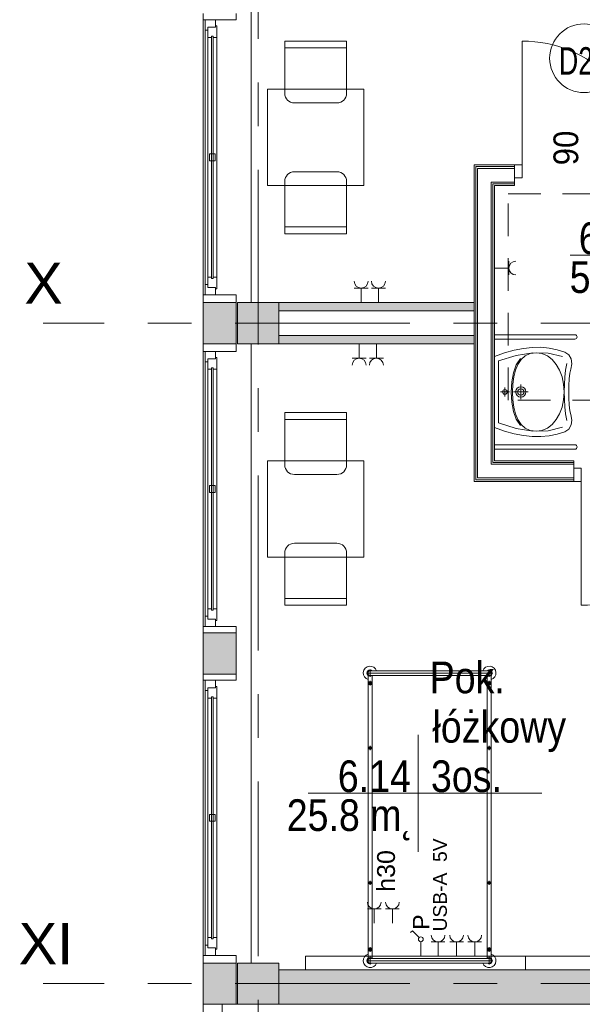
# Model space of a CAD drawing. Header units: centimetres. Extents: x -2424 to 1783, y 5 to 2907.
# Tile 27 of 94: x -1386 to -977, y 1833 to 2549. Entities that reach past the tile are written whole.
import ezdxf

# ---------------------------------------------------------------- set-up
doc = ezdxf.new("R2010")
doc.units = ezdxf.units.CM
doc.linetypes.add('Oś', pattern=[222.25, 127, -31.75, 31.75, -31.75])
doc.linetypes.add('Ponad', pattern=[39.688, 23.813, -15.875])
for name, color, linetype, lineweight in [('A-ANNO-NOTE', 131, 'Continuous', 9), ('A-AREA-IDEN', 2, 'Continuous', 13), ('A-DETL-GENF', 92, 'Continuous', 13), ('A-DETL-MEDM', 33, 'Continuous', 13), ('A-DOOR', 31, 'Continuous', 13), ('A-FLOR-OVHD', 1, 'Ponad', 9), ('A-GLAZ', 151, 'Continuous', 13), ('A-WALL', 113, 'Continuous', 13), ('A-WALL-FNSH', 113, 'Continuous', 13), ('E-ELEC-EQPM', 71, 'Continuous', 9), ('I-FURN', 30, 'Continuous', 9), ('P-SANR-FIXT', 6, 'Continuous', 9), ('Q-SPCQ', 91, 'Continuous', 9), ('S-COLS', 52, 'Continuous', 13), ('S-GRID', 1, 'Continuous', 13), ('S-GRID-IDEN', 1, 'Continuous', 13)]:
    doc.layers.add(name, color=color, linetype=linetype, lineweight=lineweight)
doc.layers.add('A-WALL-PATT', color=111, linetype='Continuous', lineweight=13, plot=False)
doc.styles.add('Arial', font='arial.ttf', dxfattribs={"width": 0.9, "height": 18})
doc.styles.add('Arial_1', font='arial.ttf', dxfattribs={"width": 0.7, "height": 20})
doc.styles.add('Arial_10', font='arial.ttf', dxfattribs={"width": 0.85, "height": 23})
doc.styles.add('Arial_4', font='arial.ttf', dxfattribs={"height": 10})
doc.styles.add('Arial_5', font='arial.ttf', dxfattribs={"height": 12})
doc.styles.add('Arial_6', font='arial.ttf', dxfattribs={"height": 13})
doc.styles.add('Arial_7', font='arial.ttf', dxfattribs={"height": 30})

msp = doc.modelspace()

# ---------------------------------------------------------------- hatches: boundary and pattern name
at = {"layer": 'S-COLS', "lineweight": 9}
for points in [[(-1197.62, 2313.33), (-1197.62, 2343.33), (-1227.62, 2343.33), (-1227.62, 2313.33)], [(-1197.62, 1833.33), (-1197.62, 1863.33), (-1227.62, 1863.33), (-1227.62, 1833.33)]]:
    msp.add_hatch(color=251, dxfattribs=at).paths.add_polyline_path(points, flags=0)

# ---------------------------------------------------------------- linework, layer by layer
at = {"layer": 'A-ANNO-NOTE', "color": 251, "lineweight": 9}
msp.add_circle((-975.62, 2520.83), 25, dxfattribs=at)
at = {"layer": 'A-AREA-IDEN', "color": 251, "lineweight": 9}
for p, q in [((-895.92, 2377.67), (-985.68, 2377.67)), ((-1096.19, 2029.2), (-1096.19, 1986.7)), ((-1086.44, 1986.7), (-1176.19, 1986.7)), ((-1176.19, 1986.7), (-1006.19, 1986.7)), ((-1096.19, 1986.7), (-1096.19, 1944.2))]:
    msp.add_line(p, q, dxfattribs=at)
at = {"layer": 'A-DETL-GENF', "color": 251, "lineweight": 9}
for p, q in [((-1026.12, 2433.83), (-1026.12, 2443.33)), ((-1026.12, 2443.33), (-1020.62, 2443.33)), ((-1020.62, 2443.33), (-1020.62, 2433.83)), ((-1020.62, 2433.83), (-1026.12, 2433.83)), ((-977.63, 2222.83), (-983.13, 2222.83)), ((-983.13, 2222.83), (-983.13, 2213.33)), ((-977.63, 2213.33), (-977.63, 2222.83)), ((-983.13, 2213.33), (-977.63, 2213.33))]:
    msp.add_line(p, q, dxfattribs=at)
at = {"layer": 'A-DETL-MEDM', "color": 251, "lineweight": 9}
for p, q in [((-1020.62, 2443.33), (-1026.12, 2443.33)), ((-1026.12, 2443.33), (-1026.12, 2433.83)), ((-1020.62, 2433.83), (-1020.62, 2443.33)), ((-1026.12, 2433.83), (-1020.62, 2433.83)), ((-983.13, 2213.33), (-983.13, 2222.83)), ((-983.13, 2222.83), (-977.63, 2222.83)), ((-977.63, 2222.83), (-977.63, 2213.33)), ((-977.63, 2213.33), (-983.13, 2213.33))]:
    msp.add_line(p, q, dxfattribs=at)
at = {"layer": 'A-DOOR', "color": 251, "lineweight": 9}
for p, q in [((-1020.62, 2443.33), (-1020.62, 2533.33)), ((-977.63, 2213.33), (-977.63, 2123.33))]:
    msp.add_line(p, q, dxfattribs=at)
for centre, start, end in [((-1020.62, 2443.33), 0, 90), ((-977.63, 2213.33), 270, 0)]:
    msp.add_arc(centre, 90, start, end, dxfattribs=at)
at = {"layer": 'A-FLOR-OVHD', "color": 251, "lineweight": 9}
for p, q in [((-1030.89, 2422.38), (-880.89, 2422.38)), ((-1030.89, 2272.38), (-1030.89, 2422.38)), ((-880.89, 2272.38), (-1030.89, 2272.38))]:
    msp.add_line(p, q, dxfattribs=at)
at = {"layer": 'A-GLAZ', "color": 251, "lineweight": 9}
for p, q in [((-1243.62, 2548.83), (-1251.12, 2548.83)), ((-1251.12, 2548.83), (-1251.12, 2541.33)), ((-1251.12, 2348.83), (-1251.12, 2548.83)), ((-1243.62, 2543.33), (-1243.62, 2548.83)), ((-1251.12, 2541.33), (-1249.12, 2541.33)), ((-1251.12, 2541.33), (-1251.12, 2356.33)), ((-1243.62, 2543.33), (-1249.12, 2543.33)), ((-1249.12, 2543.33), (-1249.12, 2535.83)), ((-1249.12, 2543.33), (-1243.62, 2543.33)), ((-1249.12, 2541.33), (-1249.12, 2543.33)), ((-1242.62, 2544.33), (-1243.62, 2544.33)), ((-1243.62, 2544.33), (-1243.62, 2543.33)), ((-1242.62, 2535.83), (-1242.62, 2544.33)), ((-1249.12, 2535.83), (-1246.37, 2535.83)), ((-1249.12, 2535.83), (-1249.12, 2361.83)), ((-1245.37, 2536.83), (-1246.37, 2536.83)), ((-1246.37, 2536.83), (-1246.37, 2360.83)), ((-1246.37, 2535.83), (-1246.37, 2536.83)), ((-1246.37, 2536.83), (-1245.37, 2536.83)), ((-1245.37, 2360.83), (-1245.37, 2536.83)), ((-1245.37, 2536.83), (-1245.37, 2535.83)), ((-1245.37, 2535.83), (-1242.62, 2535.83)), ((-1242.62, 2535.83), (-1242.62, 2361.83)), ((-1243.87, 2451.33), (-1247.87, 2451.33)), ((-1247.87, 2451.33), (-1247.87, 2446.33)), ((-1243.87, 2446.33), (-1243.87, 2451.33)), ((-1247.87, 2446.33), (-1243.87, 2446.33)), ((-1246.37, 2361.83), (-1249.12, 2361.83)), ((-1249.12, 2361.83), (-1249.12, 2354.33)), ((-1246.37, 2360.83), (-1246.37, 2361.83)), ((-1242.62, 2361.83), (-1245.37, 2361.83)), ((-1245.37, 2361.83), (-1245.37, 2360.83)), ((-1242.62, 2353.33), (-1242.62, 2361.83)), ((-1249.12, 2356.33), (-1251.12, 2356.33)), ((-1251.12, 2356.33), (-1251.12, 2348.83)), ((-1249.12, 2354.33), (-1249.12, 2356.33)), ((-1249.12, 2354.33), (-1243.62, 2354.33)), ((-1243.62, 2354.33), (-1249.12, 2354.33)), ((-1246.37, 2360.83), (-1245.37, 2360.83)), ((-1245.37, 2360.83), (-1246.37, 2360.83)), ((-1243.62, 2354.33), (-1243.62, 2353.33)), ((-1243.62, 2348.83), (-1243.62, 2354.33)), ((-1251.12, 2348.83), (-1243.62, 2348.83)), ((-1243.62, 2353.33), (-1242.62, 2353.33)), ((-1243.62, 2307.83), (-1251.12, 2307.83)), ((-1251.12, 2307.83), (-1251.12, 2300.33)), ((-1251.12, 2107.83), (-1251.12, 2307.83)), ((-1243.62, 2302.33), (-1243.62, 2307.83)), ((-1251.12, 2300.33), (-1249.12, 2300.33)), ((-1251.12, 2300.33), (-1251.12, 2115.33)), ((-1243.62, 2302.33), (-1249.12, 2302.33)), ((-1249.12, 2302.33), (-1249.12, 2294.83)), ((-1249.12, 2302.33), (-1243.62, 2302.33)), ((-1249.12, 2300.33), (-1249.12, 2302.33)), ((-1242.62, 2303.33), (-1243.62, 2303.33)), ((-1243.62, 2303.33), (-1243.62, 2302.33)), ((-1242.62, 2294.83), (-1242.62, 2303.33)), ((-1249.12, 2294.83), (-1246.37, 2294.83)), ((-1249.12, 2294.83), (-1249.12, 2120.83)), ((-1245.37, 2295.83), (-1246.37, 2295.83)), ((-1246.37, 2295.83), (-1246.37, 2119.83)), ((-1246.37, 2294.83), (-1246.37, 2295.83)), ((-1246.37, 2295.83), (-1245.37, 2295.83)), ((-1245.37, 2119.83), (-1245.37, 2295.83)), ((-1245.37, 2295.83), (-1245.37, 2294.83)), ((-1245.37, 2294.83), (-1242.62, 2294.83)), ((-1242.62, 2294.83), (-1242.62, 2120.83)), ((-1243.87, 2210.33), (-1247.87, 2210.33)), ((-1247.87, 2210.33), (-1247.87, 2205.33)), ((-1247.87, 2205.33), (-1243.87, 2205.33)), ((-1243.87, 2205.33), (-1243.87, 2210.33)), ((-1246.37, 2120.83), (-1249.12, 2120.83)), ((-1249.12, 2120.83), (-1249.12, 2113.33)), ((-1246.37, 2119.83), (-1246.37, 2120.83)), ((-1246.37, 2119.83), (-1245.37, 2119.83)), ((-1245.37, 2119.83), (-1246.37, 2119.83)), ((-1242.62, 2120.83), (-1245.37, 2120.83)), ((-1245.37, 2120.83), (-1245.37, 2119.83)), ((-1242.62, 2112.33), (-1242.62, 2120.83)), ((-1249.12, 2115.33), (-1251.12, 2115.33)), ((-1251.12, 2115.33), (-1251.12, 2107.83)), ((-1249.12, 2113.33), (-1249.12, 2115.33)), ((-1249.12, 2113.33), (-1243.62, 2113.33)), ((-1243.62, 2113.33), (-1249.12, 2113.33)), ((-1243.62, 2113.33), (-1243.62, 2112.33)), ((-1243.62, 2107.83), (-1243.62, 2113.33)), ((-1243.62, 2112.33), (-1242.62, 2112.33)), ((-1251.12, 2107.83), (-1243.62, 2107.83)), ((-1243.62, 2068.83), (-1251.12, 2068.83)), ((-1251.12, 2068.83), (-1251.12, 2061.33)), ((-1251.12, 1868.83), (-1251.12, 2068.83)), ((-1243.62, 2063.33), (-1243.62, 2068.83)), ((-1251.12, 2061.33), (-1249.12, 2061.33)), ((-1251.12, 2061.33), (-1251.12, 1876.33)), ((-1243.62, 2063.33), (-1249.12, 2063.33)), ((-1249.12, 2063.33), (-1249.12, 2055.83)), ((-1249.12, 2063.33), (-1243.62, 2063.33)), ((-1249.12, 2061.33), (-1249.12, 2063.33)), ((-1242.62, 2064.33), (-1243.62, 2064.33)), ((-1243.62, 2064.33), (-1243.62, 2063.33)), ((-1242.62, 2055.83), (-1242.62, 2064.33)), ((-1249.12, 2055.83), (-1246.37, 2055.83)), ((-1249.12, 2055.83), (-1249.12, 1881.83)), ((-1245.37, 2056.83), (-1246.37, 2056.83)), ((-1246.37, 2056.83), (-1246.37, 1880.83)), ((-1246.37, 2055.83), (-1246.37, 2056.83)), ((-1246.37, 2056.83), (-1245.37, 2056.83)), ((-1245.37, 1880.83), (-1245.37, 2056.83)), ((-1245.37, 2056.83), (-1245.37, 2055.83)), ((-1245.37, 2055.83), (-1242.62, 2055.83)), ((-1242.62, 2055.83), (-1242.62, 1881.83)), ((-1243.87, 1971.33), (-1247.87, 1971.33)), ((-1247.87, 1971.33), (-1247.87, 1966.33)), ((-1243.87, 1966.33), (-1243.87, 1971.33)), ((-1247.87, 1966.33), (-1243.87, 1966.33)), ((-1249.12, 1876.33), (-1251.12, 1876.33)), ((-1251.12, 1876.33), (-1251.12, 1868.83)), ((-1246.37, 1881.83), (-1249.12, 1881.83)), ((-1249.12, 1881.83), (-1249.12, 1874.33)), ((-1249.12, 1874.33), (-1249.12, 1876.33)), ((-1246.37, 1880.83), (-1246.37, 1881.83)), ((-1246.37, 1880.83), (-1245.37, 1880.83)), ((-1245.37, 1880.83), (-1246.37, 1880.83)), ((-1242.62, 1881.83), (-1245.37, 1881.83)), ((-1245.37, 1881.83), (-1245.37, 1880.83)), ((-1242.62, 1873.33), (-1242.62, 1881.83)), ((-1251.12, 1868.83), (-1243.62, 1868.83)), ((-1249.12, 1874.33), (-1243.62, 1874.33)), ((-1243.62, 1874.33), (-1249.12, 1874.33)), ((-1243.62, 1874.33), (-1243.62, 1873.33)), ((-1243.62, 1868.83), (-1243.62, 1874.33)), ((-1243.62, 1873.33), (-1242.62, 1873.33))]:
    msp.add_line(p, q, dxfattribs=at)
at = {"layer": 'A-WALL', "color": 251, "lineweight": 9}
for p, q in [((-1217.62, 2793.33), (-1217.62, 2343.33)), ((-1252.62, 2553.33), (-1252.62, 2548.83)), ((-1252.62, 2348.83), (-1252.62, 2548.83)), ((-1252.62, 2548.83), (-1251.12, 2548.83)), ((-1243.62, 2548.83), (-1228.62, 2548.83)), ((-1228.62, 2548.83), (-1228.62, 2553.33)), ((-1054.37, 2214.58), (-1054.37, 2442.08)), ((-1054.37, 2442.08), (-1026.12, 2442.08)), ((-1053.12, 2215.83), (-1053.12, 2440.83)), ((-1053.12, 2440.83), (-1026.12, 2440.83)), ((-1026.12, 2430.83), (-1026.12, 2433.83)), ((-1043.12, 2225.83), (-1043.12, 2430.83)), ((-1043.12, 2430.83), (-1026.12, 2430.83)), ((-1041.87, 2227.08), (-1041.87, 2429.58)), ((-1041.87, 2429.58), (-1026.12, 2429.58)), ((-1251.12, 2348.83), (-1252.62, 2348.83)), ((-1252.62, 2348.83), (-1252.62, 2343.33)), ((-1228.62, 2348.83), (-1243.62, 2348.83)), ((-1228.62, 2343.33), (-1228.62, 2348.83)), ((-1252.62, 2343.33), (-1252.62, 2313.33)), ((-1228.62, 2343.33), (-1252.62, 2343.33)), ((-1228.62, 2313.33), (-1228.62, 2343.33)), ((-1055.62, 2343.33), (-1197.62, 2343.33)), ((-1055.62, 2337.33), (-1055.62, 2343.33)), ((-1197.62, 2337.33), (-1055.62, 2337.33)), ((-1055.62, 2319.33), (-1197.62, 2319.33)), ((-1055.62, 2313.33), (-1055.62, 2319.33)), ((-1252.62, 2313.33), (-1228.62, 2313.33)), ((-1252.62, 2313.33), (-1252.62, 2307.83)), ((-1228.62, 2307.83), (-1228.62, 2313.33)), ((-1217.62, 2313.33), (-1217.62, 1863.33)), ((-1197.62, 2313.33), (-1055.62, 2313.33)), ((-1252.62, 2107.83), (-1252.62, 2307.83)), ((-1252.62, 2307.83), (-1251.12, 2307.83)), ((-1243.62, 2307.83), (-1228.62, 2307.83)), ((-983.13, 2225.83), (-1043.12, 2225.83)), ((-983.13, 2227.08), (-1041.87, 2227.08)), ((-983.13, 2222.83), (-983.13, 2225.83)), ((-983.13, 2214.58), (-1054.37, 2214.58)), ((-983.13, 2215.83), (-1053.12, 2215.83)), ((-1251.12, 2107.83), (-1252.62, 2107.83)), ((-1252.62, 2107.83), (-1252.62, 2103.33)), ((-1228.62, 2107.83), (-1243.62, 2107.83)), ((-1228.62, 2103.33), (-1228.62, 2107.83)), ((-1252.62, 2103.33), (-1252.62, 2073.33)), ((-1228.62, 2103.33), (-1252.62, 2103.33)), ((-1228.62, 2073.33), (-1228.62, 2103.33)), ((-1252.62, 2073.33), (-1228.62, 2073.33)), ((-1252.62, 2073.33), (-1252.62, 2068.83)), ((-1252.62, 1868.83), (-1252.62, 2068.83)), ((-1252.62, 2068.83), (-1251.12, 2068.83)), ((-1243.62, 2068.83), (-1228.62, 2068.83)), ((-1228.62, 2068.83), (-1228.62, 2073.33)), ((-1251.12, 1868.83), (-1252.62, 1868.83)), ((-1252.62, 1868.83), (-1252.62, 1863.33)), ((-1228.62, 1868.83), (-1243.62, 1868.83)), ((-1228.62, 1863.33), (-1228.62, 1868.83)), ((-1252.62, 1863.33), (-1252.62, 1833.33)), ((-1228.62, 1863.33), (-1252.62, 1863.33)), ((-1228.62, 1833.33), (-1228.62, 1863.33)), ((-627.62, 1858.33), (-1197.62, 1858.33)), ((-1252.62, 1833.33), (-1238.62, 1833.33)), ((-1252.62, 1833.33), (-1252.62, 1663.33)), ((-1238.62, 1833.33), (-1252.62, 1833.33)), ((-1238.62, 1833.33), (-1227.62, 1833.33)), ((-1238.62, 1663.33), (-1238.62, 1833.33)), ((-1197.62, 1833.33), (-627.62, 1833.33))]:
    msp.add_line(p, q, dxfattribs=at)
at = {"layer": 'A-WALL-FNSH', "color": 251, "lineweight": 9}
for p, q in [((-1055.62, 2443.33), (-1055.62, 2343.33)), ((-1026.12, 2443.33), (-1055.62, 2443.33)), ((-1040.62, 2228.33), (-1040.62, 2428.33)), ((-1040.62, 2428.33), (-1026.12, 2428.33)), ((-1026.12, 2428.33), (-1026.12, 2430.83)), ((-1055.62, 2337.33), (-1055.62, 2319.33)), ((-1055.62, 2313.33), (-1055.62, 2213.33)), ((-983.13, 2228.33), (-1040.62, 2228.33)), ((-983.13, 2225.83), (-983.13, 2228.33)), ((-1055.62, 2213.33), (-983.13, 2213.33))]:
    msp.add_line(p, q, dxfattribs=at)
at = {"layer": 'A-WALL-PATT', "color": 251, "linetype": 'Continuous', "lineweight": 9, "extrusion": (0, 0, -1)}
for points in [[(1228.62, 2313.33), (1252.62, 2343.33), (1252.62, 2313.33)], [(1252.62, 2343.33), (1228.62, 2313.33), (1228.62, 2343.33)], [(1055.62, 2337.33), (1197.62, 2343.33), (1197.62, 2337.33)], [(1197.62, 2343.33), (1055.62, 2337.33), (1055.62, 2343.33)], [(1055.62, 2313.33), (1197.62, 2319.33), (1197.62, 2313.33)], [(1197.62, 2319.33), (1055.62, 2313.33), (1055.62, 2319.33)], [(1228.62, 2073.33), (1252.62, 2103.33), (1252.62, 2073.33)], [(1252.62, 2103.33), (1228.62, 2073.33), (1228.62, 2103.33)], [(1238.62, 1833.33), (1252.62, 1863.33), (1252.62, 1833.33)], [(1252.62, 1863.33), (1238.62, 1833.33), (1228.62, 1863.33)], [(1228.62, 1863.33), (1238.62, 1833.33), (1228.62, 1833.33)], [(628.18, 1833.33), (1197.62, 1858.33), (1197.62, 1833.33)], [(1197.62, 1858.33), (628.18, 1833.33), (627.62, 1858.33)]]:
    msp.add_solid(points, dxfattribs=at)
at = {"layer": 'E-ELEC-EQPM', "color": 251, "lineweight": 9}
for p, q in [((-1030.29, 2363.33), (-1030.29, 2373.33)), ((-1030.29, 2368.33), (-1040.62, 2368.33)), ((-1132.54, 2353.83), (-1142.7, 2353.83)), ((-1137.62, 2353.83), (-1137.62, 2343.33)), ((-1120.04, 2353.83), (-1130.2, 2353.83)), ((-1125.12, 2353.83), (-1125.12, 2343.33)), ((-1139.12, 2302.83), (-1139.12, 2313.33)), ((-1126.62, 2302.83), (-1126.62, 2313.33)), ((-1144.2, 2302.83), (-1134.04, 2302.83)), ((-1131.7, 2302.83), (-1121.54, 2302.83))]:
    msp.add_line(p, q, dxfattribs=at)
for centre, radius, start, end in [((-1025.29, 2368.33), 5, 90, 270), ((-1137.62, 2358.91), 5.08, 180, 0), ((-1125.12, 2358.91), 5.08, 180, 0), ((-1139.12, 2297.75), 5.08, 0, 180), ((-1126.62, 2297.75), 5.08, 0, 180)]:
    msp.add_arc(centre, radius, start, end, dxfattribs=at)
at = {"layer": 'I-FURN', "color": 251, "lineweight": 9}
for p, q in [((-1193.23, 2495.33), (-1193.23, 2533.33)), ((-1193.23, 2533.33), (-1148.23, 2533.33)), ((-1148.23, 2533.33), (-1148.23, 2495.33)), ((-1193.23, 2528.33), (-1148.23, 2528.33)), ((-1205.73, 2428.33), (-1205.73, 2498.33)), ((-1205.73, 2498.33), (-1135.73, 2498.33)), ((-1135.73, 2498.33), (-1135.73, 2428.33)), ((-1155.23, 2488.33), (-1186.23, 2488.33)), ((-1155.23, 2438.33), (-1186.23, 2438.33)), ((-1135.73, 2428.33), (-1205.73, 2428.33)), ((-1193.23, 2431.33), (-1193.23, 2393.33)), ((-1148.23, 2393.33), (-1148.23, 2431.33)), ((-1193.23, 2398.33), (-1148.23, 2398.33)), ((-1193.23, 2393.33), (-1148.23, 2393.33)), ((-1193.23, 2225.33), (-1193.23, 2263.33)), ((-1193.23, 2263.33), (-1148.23, 2263.33)), ((-1148.23, 2263.33), (-1148.23, 2225.33)), ((-1193.23, 2258.33), (-1148.23, 2258.33)), ((-1205.73, 2228.33), (-1205.73, 2158.33)), ((-1135.73, 2228.33), (-1205.73, 2228.33)), ((-1135.73, 2158.33), (-1135.73, 2228.33)), ((-1155.23, 2218.33), (-1186.23, 2218.33)), ((-1155.23, 2168.33), (-1186.23, 2168.33)), ((-1193.23, 2161.33), (-1193.23, 2123.33)), ((-1148.23, 2123.33), (-1148.23, 2161.33)), ((-1205.73, 2158.33), (-1135.73, 2158.33)), ((-1193.23, 2128.33), (-1148.23, 2128.33)), ((-1193.23, 2123.33), (-1148.23, 2123.33)), ((-1131.12, 2071.3), (-1131.12, 2076.75)), ((-1131.12, 2075.73), (-1044.62, 2075.73)), ((-1044.62, 2071.3), (-1044.62, 2076.75)), ((-1041.9, 2074.03), (-1133.85, 2074.03)), ((-1132.62, 1866.67), (-1132.62, 2072.38)), ((-1131.12, 2072.33), (-1044.62, 2072.33)), ((-1131.12, 2064.95), (-1131.12, 2068.45)), ((-1129.62, 2072.33), (-1129.62, 1866.67)), ((-1046.12, 2072.38), (-1046.12, 1866.73)), ((-1044.62, 2064.95), (-1044.62, 2068.45)), ((-1043.12, 1866.67), (-1043.12, 2072.38)), ((-1132.87, 2066.7), (-1129.37, 2066.7)), ((-1042.87, 2066.7), (-1046.37, 2066.7)), ((-1132.62, 2019.58), (-1129.62, 2019.58)), ((-1131.12, 2018.08), (-1131.12, 2021.08)), ((-1043.12, 2019.58), (-1046.12, 2019.58)), ((-1044.62, 2018.08), (-1044.62, 2021.08)), ((-1132.62, 1921.58), (-1129.62, 1921.58)), ((-1131.12, 1920.08), (-1131.12, 1923.08)), ((-1043.12, 1921.58), (-1046.12, 1921.58)), ((-1044.62, 1920.08), (-1044.62, 1923.08)), ((-1131.12, 1874.92), (-1131.12, 1871.42)), ((-1044.62, 1874.92), (-1044.62, 1871.42)), ((-1132.87, 1873.17), (-1129.37, 1873.17)), ((-1131.12, 1867.75), (-1131.12, 1862.3)), ((-1042.87, 1873.17), (-1046.37, 1873.17)), ((-1044.62, 1867.75), (-1044.62, 1862.3)), ((-1133.85, 1865.03), (-1041.9, 1865.03)), ((-1131.12, 1866.73), (-1044.62, 1866.73)), ((-1131.12, 1863.33), (-1044.62, 1863.33))]:
    msp.add_line(p, q, dxfattribs=at)
for centre, radius in [((-1131.12, 2066.7), 1.25), ((-1044.62, 2066.7), 1.25), ((-1131.12, 2066.7), 0.8), ((-1044.62, 2066.7), 0.8), ((-1131.12, 2019.58), 1), ((-1044.62, 2019.58), 1), ((-1131.12, 1921.58), 1), ((-1044.62, 1921.58), 1), ((-1131.12, 1873.17), 1.25), ((-1131.12, 1873.17), 0.8), ((-1044.62, 1873.17), 1.25), ((-1044.62, 1873.17), 0.8)]:
    msp.add_circle(centre, radius, dxfattribs=at)
for centre, radius, start, end in [((-1186.23, 2495.33), 7, 180, 270), ((-1155.23, 2495.33), 7, 270, 0), ((-1186.23, 2431.33), 7, 90, 180), ((-1155.23, 2431.33), 7, 0, 90), ((-1186.23, 2225.33), 7, 180, 270), ((-1155.23, 2225.33), 7, 270, 0), ((-1186.23, 2161.33), 7, 90, 180), ((-1155.23, 2161.33), 7, 0, 90), ((-1131.12, 2074.03), 5, 19.87687, 252.5424), ((-1131.12, 2074.03), 2.23, 49.8221, 310.1779), ((-1131.12, 2074.03), 1.93, 62.02067, 297.97933), ((-1131.12, 2074.03), 1.7, 90, 270), ((-1044.62, 2074.03), 5, 287.4576, 160.12313), ((-1044.62, 2074.03), 2.23, 229.8221, 130.1779), ((-1044.62, 2074.03), 1.93, 242.02067, 117.97933), ((-1044.62, 2074.03), 1.7, 270, 90), ((-1131.12, 1865.03), 5, 107.4576, 340.12313), ((-1044.62, 1865.03), 5, 199.87687, 72.5424), ((-1131.12, 1865.03), 2.23, 47.61126, 310.1779), ((-1131.12, 1865.03), 1.93, 62.02067, 297.97933), ((-1131.12, 1865.03), 1.7, 90, 270), ((-1044.62, 1865.03), 2.23, 229.8221, 130.1779), ((-1044.62, 1865.03), 1.93, 242.02067, 117.97933), ((-1044.62, 1865.03), 1.7, 270, 90)]:
    msp.add_arc(centre, radius, start, end, dxfattribs=at)
at = {"layer": 'P-SANR-FIXT', "color": 251, "lineweight": 9}
for p, q in [((-1040.62, 2319.93), (-982.22, 2319.93)), ((-982.22, 2316.73), (-1040.62, 2316.73)), ((-1040.62, 2304.13), (-1033.42, 2306.71)), ((-1037.82, 2300.83), (-1024.98, 2304.91)), ((-1033.42, 2306.71), (-1026.46, 2308.67)), ((-1026.46, 2308.67), (-1019.73, 2310.01)), ((-1024.98, 2304.91), (-1012.88, 2306.78)), ((-1021.36, 2301.83), (-1018.4, 2304.49)), ((-1019.73, 2310.01), (-1013.24, 2310.72)), ((-1018.4, 2304.49), (-1014.79, 2306.18)), ((-1014.79, 2306.18), (-1010.49, 2306.77)), ((-1013.24, 2310.72), (-1006.98, 2310.8)), ((-1012.88, 2306.78), (-1001.64, 2306.46)), ((-1010.49, 2306.77), (-1006.21, 2306.19)), ((-1006.98, 2310.8), (-1000.94, 2310.24)), ((-1006.21, 2306.19), (-1002.3, 2304.51)), ((-1002.3, 2304.51), (-998.82, 2301.86)), ((-1001.64, 2306.46), (-991.34, 2304)), ((-1000.94, 2310.24), (-995.11, 2309.05)), ((-995.11, 2309.05), (-989.5, 2307.21)), ((-989.5, 2307.21), (-986.66, 2305.25)), ((-986.66, 2305.25), (-985.04, 2302.32)), ((-1037.82, 2278.33), (-1037.82, 2300.83)), ((-1024.91, 2298.08), (-1027, 2292.33)), ((-1025.45, 2294.08), (-1023.7, 2298.32)), ((-1021.88, 2302.58), (-1024.91, 2298.08)), ((-1023.7, 2298.32), (-1021.36, 2301.83)), ((-998.82, 2301.86), (-995.83, 2298.36)), ((-995.83, 2298.36), (-993.4, 2294.14)), ((-988.99, 2294.23), (-988.12, 2298.94)), ((-984.61, 2298.72), (-985.34, 2294.79)), ((-985.04, 2302.32), (-984.61, 2298.72)), ((-1027, 2292.33), (-1028.2, 2285.63)), ((-1026.66, 2289.25), (-1025.45, 2294.08)), ((-993.4, 2294.14), (-991.59, 2289.31)), ((-989.55, 2289.15), (-988.99, 2294.23)), ((-985.9, 2291.97), (-986.33, 2287.74)), ((-985.34, 2294.79), (-985.9, 2291.97)), ((-1028.2, 2285.63), (-1028.59, 2278.26)), ((-1027.59, 2278.26), (-1027.36, 2283.93)), ((-1027.36, 2283.93), (-1026.66, 2289.25)), ((-1021.61, 2272.98), (-1021.61, 2283.67)), ((-991.59, 2289.31), (-990.45, 2284.01)), ((-990.45, 2284.01), (-990.06, 2278.34)), ((-990.1, 2278.31), (-989.88, 2283.81)), ((-989.88, 2283.81), (-989.55, 2289.15)), ((-986.59, 2282.93), (-986.61, 2278.33)), ((-986.33, 2287.74), (-986.59, 2282.93)), ((-1037.82, 2255.82), (-1037.82, 2278.33)), ((-1029.89, 2278.33), (-1036.4, 2278.33)), ((-1034.76, 2279.01), (-1034.9, 2278.33)), ((-1034.9, 2278.33), (-1034.76, 2277.65)), ((-1034.38, 2279.56), (-1034.76, 2279.01)), ((-1034.76, 2277.65), (-1034.38, 2277.09)), ((-1033.83, 2279.94), (-1034.38, 2279.56)), ((-1034.38, 2277.09), (-1033.83, 2276.71)), ((-1033.15, 2280.08), (-1033.83, 2279.94)), ((-1033.83, 2276.71), (-1033.15, 2276.57)), ((-1033.15, 2281.58), (-1033.15, 2275.07)), ((-1032.47, 2279.94), (-1033.15, 2280.08)), ((-1033.15, 2276.57), (-1032.47, 2276.71)), ((-1031.91, 2279.56), (-1032.47, 2279.94)), ((-1032.47, 2276.71), (-1031.91, 2277.09)), ((-1031.54, 2279.01), (-1031.91, 2279.56)), ((-1031.91, 2277.09), (-1031.54, 2277.65)), ((-1031.4, 2278.33), (-1031.54, 2279.01)), ((-1031.54, 2277.65), (-1031.4, 2278.33)), ((-1028.59, 2278.26), (-1028.2, 2270.88)), ((-1027.36, 2272.59), (-1027.59, 2278.26)), ((-1016.36, 2278.33), (-1026.86, 2278.33)), ((-1025.07, 2279.78), (-1025.36, 2278.33)), ((-1025.36, 2278.33), (-1025.07, 2276.87)), ((-1024.26, 2280.98), (-1025.07, 2279.78)), ((-1025.07, 2276.87), (-1024.26, 2275.68)), ((-1023.07, 2281.78), (-1024.26, 2280.98)), ((-1024.26, 2275.68), (-1023.07, 2274.87)), ((-1023.73, 2279.22), (-1023.91, 2278.33)), ((-1023.91, 2278.33), (-1023.73, 2277.43)), ((-1023.24, 2279.95), (-1023.73, 2279.22)), ((-1023.73, 2277.43), (-1023.24, 2276.7)), ((-1022.5, 2280.45), (-1023.24, 2279.95)), ((-1023.24, 2276.7), (-1022.5, 2276.21)), ((-1021.61, 2282.08), (-1023.07, 2281.78)), ((-1021.61, 2280.63), (-1022.5, 2280.45)), ((-1022.5, 2276.21), (-1021.61, 2276.02)), ((-1020.15, 2281.78), (-1021.61, 2282.08)), ((-1020.72, 2280.45), (-1021.61, 2280.63)), ((-1021.61, 2276.02), (-1020.72, 2276.21)), ((-1019.98, 2279.95), (-1020.72, 2280.45)), ((-1020.72, 2276.21), (-1019.98, 2276.7)), ((-1018.96, 2280.98), (-1020.15, 2281.78)), ((-1020.15, 2274.87), (-1018.96, 2275.68)), ((-1019.49, 2279.22), (-1019.98, 2279.95)), ((-1019.98, 2276.7), (-1019.49, 2277.43)), ((-1019.31, 2278.33), (-1019.49, 2279.22)), ((-1019.49, 2277.43), (-1019.31, 2278.33)), ((-1018.15, 2279.78), (-1018.96, 2280.98)), ((-1018.96, 2275.68), (-1018.15, 2276.87)), ((-1017.86, 2278.33), (-1018.15, 2279.78)), ((-1018.15, 2276.87), (-1017.86, 2278.33)), ((-990.06, 2278.34), (-990.45, 2272.67)), ((-989.88, 2272.81), (-990.1, 2278.31)), ((-986.61, 2278.33), (-986.59, 2273.73)), ((-1028.2, 2270.88), (-1027, 2264.19)), ((-1026.66, 2267.27), (-1027.36, 2272.59)), ((-1023.07, 2274.87), (-1021.61, 2274.57)), ((-1021.61, 2274.57), (-1020.15, 2274.87)), ((-990.45, 2272.67), (-991.59, 2267.34)), ((-989.55, 2267.47), (-989.88, 2272.81)), ((-986.59, 2273.73), (-986.33, 2268.91)), ((-986.33, 2268.91), (-985.9, 2264.68)), ((-1027, 2264.19), (-1024.91, 2258.44)), ((-1025.45, 2262.44), (-1026.66, 2267.27)), ((-1023.7, 2258.2), (-1025.45, 2262.44)), ((-993.4, 2262.49), (-995.83, 2258.24)), ((-991.59, 2267.34), (-993.4, 2262.49)), ((-988.99, 2262.39), (-989.55, 2267.47)), ((-988.12, 2257.68), (-988.99, 2262.39)), ((-985.9, 2264.68), (-985.34, 2261.86)), ((-985.34, 2261.86), (-984.61, 2257.93)), ((-1024.98, 2251.74), (-1037.82, 2255.82)), ((-1024.91, 2258.44), (-1021.88, 2253.94)), ((-1021.36, 2254.69), (-1023.7, 2258.2)), ((-1018.4, 2252.02), (-1021.36, 2254.69)), ((-998.82, 2254.71), (-1002.3, 2252.04)), ((-995.83, 2258.24), (-998.82, 2254.71)), ((-985.04, 2254.33), (-986.66, 2251.4)), ((-984.61, 2257.93), (-985.04, 2254.33)), ((-1033.42, 2249.94), (-1040.62, 2252.52)), ((-1026.46, 2247.98), (-1033.42, 2249.94)), ((-1019.73, 2246.64), (-1026.46, 2247.98)), ((-1012.88, 2249.87), (-1024.98, 2251.74)), ((-1014.79, 2250.34), (-1018.4, 2252.02)), ((-1010.49, 2249.75), (-1014.79, 2250.34)), ((-1001.64, 2250.19), (-1012.88, 2249.87)), ((-1006.21, 2250.34), (-1010.49, 2249.75)), ((-1002.3, 2252.04), (-1006.21, 2250.34)), ((-991.34, 2252.65), (-1001.64, 2250.19)), ((-995.11, 2247.6), (-1000.94, 2246.41)), ((-989.5, 2249.44), (-995.11, 2247.6)), ((-986.66, 2251.4), (-989.5, 2249.44)), ((-982.22, 2239.93), (-1040.62, 2239.93)), ((-1013.24, 2245.93), (-1019.73, 2246.64)), ((-1006.98, 2245.85), (-1013.24, 2245.93)), ((-1000.94, 2246.41), (-1006.98, 2245.85)), ((-982.22, 2236.73), (-1040.62, 2236.73))]:
    msp.add_line(p, q, dxfattribs=at)
for centre in [(-982.22, 2318.33), (-982.22, 2238.33)]:
    msp.add_arc(centre, 1.6, 270, 90, dxfattribs=at)
at = {"layer": 'Q-SPCQ', "color": 251, "lineweight": 9}
for p, q in [((-1133.12, 1902.66), (-1123.12, 1902.66)), ((-1128.12, 1902.66), (-1128.12, 1892.33)), ((-1119.95, 1902.66), (-1109.95, 1902.66)), ((-1114.95, 1902.66), (-1114.95, 1892.33)), ((-1100.45, 1886.75), (-1101.76, 1885.44)), ((-1095.5, 1881.81), (-1100.45, 1886.75)), ((-1094.26, 1868.33), (-1094.26, 1878.83)), ((-1086.76, 1878.66), (-1076.76, 1878.66)), ((-1081.76, 1878.66), (-1081.76, 1868.33)), ((-1073.29, 1878.66), (-1063.29, 1878.66)), ((-1068.29, 1878.66), (-1068.29, 1868.33)), ((-1060.12, 1878.66), (-1050.12, 1878.66)), ((-1055.12, 1878.66), (-1055.12, 1868.33)), ((-1178.12, 1858.33), (-1178.12, 1868.33)), ((-1178.12, 1868.33), (-838.12, 1868.33)), ((-1018.12, 1858.33), (-1018.12, 1868.33)), ((-1018.12, 1868.33), (-678.12, 1868.33))]:
    msp.add_line(p, q, dxfattribs=at)
msp.add_circle((-1094.26, 1880.57), 1.75, dxfattribs=at)
for centre in [(-1128.12, 1907.66), (-1114.95, 1907.66), (-1081.76, 1883.66), (-1068.29, 1883.66), (-1055.12, 1883.66)]:
    msp.add_arc(centre, 5, 180, 0, dxfattribs=at)
at = {"layer": 'S-COLS', "color": 251, "lineweight": 9}
for p, q in [((-1197.62, 2343.33), (-1227.62, 2343.33)), ((-1227.62, 2343.33), (-1227.62, 2313.33)), ((-1197.62, 2313.33), (-1197.62, 2343.33)), ((-1227.62, 2313.33), (-1197.62, 2313.33)), ((-1197.62, 1863.33), (-1227.62, 1863.33)), ((-1227.62, 1863.33), (-1227.62, 1833.33)), ((-1197.62, 1833.33), (-1197.62, 1863.33)), ((-1227.62, 1833.33), (-1197.62, 1833.33))]:
    msp.add_line(p, q, dxfattribs=at)
at = {"layer": 'S-GRID', "color": 251, "linetype": 'Oś', "lineweight": 9}
for p, q in [((-1212.62, 2884.27), (-1212.62, 27.13)), ((1342.46, 2328.33), (-1368.76, 2328.33)), ((1342.46, 1848.33), (-1368.76, 1848.33))]:
    msp.add_line(p, q, dxfattribs=at)

# ---------------------------------------------------------------- texts
at = {"layer": 'A-ANNO-NOTE', "color": 251, "lineweight": 9, "style": 'Arial_1', "width": 0.7}
msp.add_text('D2o', height=20, dxfattribs=at).set_placement((-993.96, 2508.87))
at = {"layer": 'A-ANNO-NOTE', "color": 251, "lineweight": 9, "style": 'Arial', "width": 0.9}
msp.add_text('90', height=18, rotation=90, dxfattribs=at).set_placement((-979.86, 2443.03))
at = {"layer": 'A-ANNO-NOTE', "color": 251, "lineweight": 9}
for s, height, style, p in [('USB-A  5V', 10, 'Arial_4', (-1075.37, 1886.32)), ('h30', 13, 'Arial_6', (-1113.09, 1915.08)), ('P', 12, 'Arial_5', (-1088.02, 1887.45))]:
    msp.add_text(s, height=height, rotation=90, dxfattribs=dict(at, style=style)).set_placement(p)
at = {"layer": 'A-AREA-IDEN', "color": 251, "lineweight": 9, "style": 'Arial_10', "width": 0.85}
for s, p in [('6.14a', (-979.45, 2378.56)), ('5.3 m˛', (-986.09, 2350.28)), ('Pok.', (-1087.87, 2059.38)), ('łóżkowy', (-1085.8, 2023.49)), ('6.14', (-1154.63, 1987.59)), ('3os.', (-1086.92, 1987.59)), ('25.8 m˛', (-1191.78, 1959.31))]:
    msp.add_text(s, height=23, dxfattribs=at).set_placement(p)
at = {"layer": 'S-GRID-IDEN', "color": 251, "lineweight": 9, "style": 'Arial_7'}
for s, p in [('X', (-1382.56, 2342.39)), ('XI', (-1386.62, 1862.39))]:
    msp.add_text(s, height=30, dxfattribs=at).set_placement(p)

doc.saveas('drawing.dxf')
